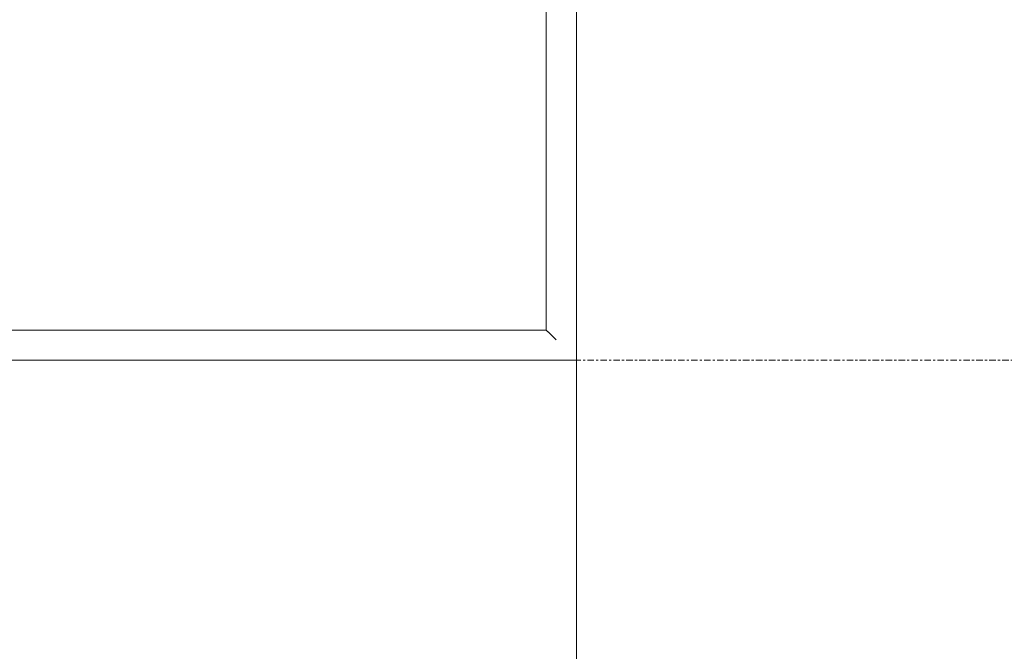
# Model space of a CAD drawing. Header units: millimetres. Extents: x -281 to 121694, y -16481 to 65128.
# Tile 30 of 256: x 15181 to 16093, y 21731 to 22315. Entities that reach past the tile are written whole.
import ezdxf

# ---------------------------------------------------------------- set-up
doc = ezdxf.new("R2010")
doc.units = ezdxf.units.MM
doc.linetypes.add('Grid Line', pattern=[12, 6, -2, 2, -2])
for name, color, linetype, lineweight in [('A--L$01A__Algemeen', 7, 'Continuous', 5), ('A--L$07A__Stramien', 1, 'Continuous', 5), ('A--L82__LosseGebruikersInvent', 1, 'Continuous', 5)]:
    doc.layers.add(name, color=color, linetype=linetype, lineweight=lineweight)

# ---------------------------------------------------------------- blocks, each defined once
blk = doc.blocks.new('NLRS_82_FU_UN_spoekbak links_gen_kad - spoelbak dxbxh 900x1200x957-V275-L_80_ 13')
at = {"layer": 'A--L$01A__Algemeen'}
for p, q in [((-600, 322.68), (-600, -577.32)), ((600, 322.68), (-600, 322.68)), ((-579.27, 301.94), (-573.73, 296.41)), ((572, 294.68), (-572, 294.68)), ((-572, 294.68), (-572, -549.32)), ((-572, 294.68), (-572, -549.32)), ((-572, 294.68), (0, 294.68))]:
    blk.add_line(p, q, dxfattribs=at)
for points in [[(-581.04, 303.71), (-580.81, 303.49), (-580.38, 303.06), (-579.77, 302.45), (-579.43, 302.1), (-579.27, 301.94)], [(-573.73, 296.41), (-573.58, 296.26), (-573.24, 295.91), (-572.64, 295.32), (-572.22, 294.89), (-572, 294.68)]]:
    blk.add_open_spline(points, degree=3, dxfattribs=at)
blk = doc.blocks.new('NLRS_82_FU_UN_lab en spoel tafels_gen_kad - labtafel zonder onderkast dxbxh 900x1200x950-V277-L_80_ 13')
at = {"layer": 'A--L$01A__Algemeen'}
blk.add_line((600, -637.32), (600, 262.68), dxfattribs=at)

msp = doc.modelspace()

# ---------------------------------------------------------------- linework, layer by layer
at = {"layer": 'A--L$07A__Stramien', "linetype": 'Grid Line'}
msp.add_line((100372.97, 22000), (-281.13, 22000), dxfattribs=at)

# ---------------------------------------------------------------- block references
at = {"layer": 'A--L82__LosseGebruikersInvent', "rotation": 180}
msp.add_blockref('NLRS_82_FU_UN_spoekbak links_gen_kad - spoelbak dxbxh 900x1200x957-V275-L_80_ 13', (15096.91, 22322.68), dxfattribs=at)
at = {"layer": 'A--L82__LosseGebruikersInvent'}
msp.add_blockref('NLRS_82_FU_UN_lab en spoel tafels_gen_kad - labtafel zonder onderkast dxbxh 900x1200x950-V277-L_80_ 13', (15096.91, 21737.32), dxfattribs=at)

doc.saveas('drawing.dxf')
